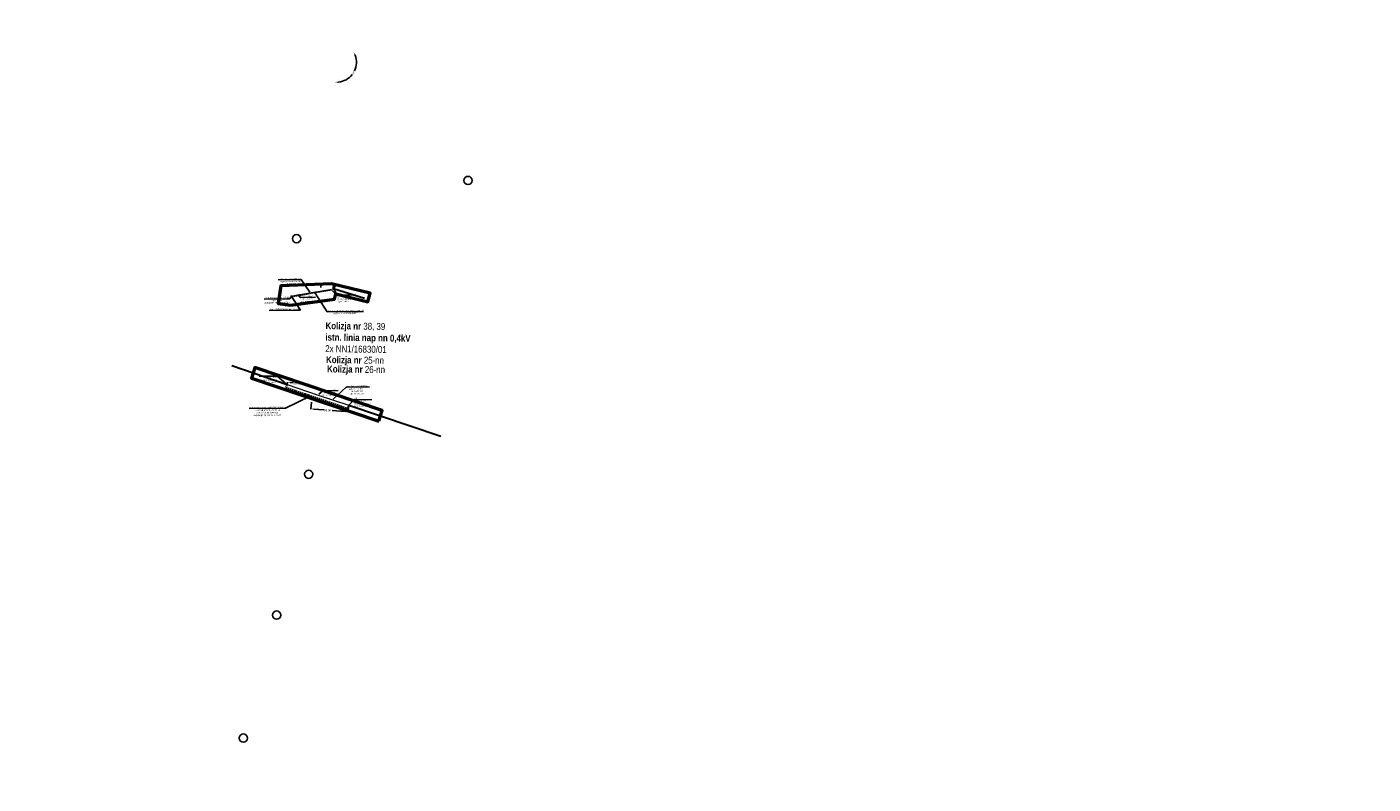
# Model space of a CAD drawing. Header units: millimetres. Extents: x 6504137 to 6515825, y 5737606 to 5784558.
# Tile 14 of 115: x 6506012 to 6507964, y 5751073 to 5752171. Entities that reach past the tile are written whole.
import ezdxf
from ezdxf import colors
from ezdxf.entities.mleader import LeaderData, LeaderLine
from ezdxf.math import Vec2, Vec3

# ---------------------------------------------------------------- set-up
doc = ezdxf.new("R2010")
doc.units = ezdxf.units.MM
doc.linetypes.add('JIS_02_2.0', pattern=[3, 2, -1])
for name, color, linetype in [('#Nr Działek', 6, 'Continuous'), ('- kolizja linia nn', 132, 'Continuous'), ('_Kąt załomu', 7, 'Continuous'), ('_Opisy', 7, 'Continuous')]:
    doc.layers.add(name, color=color, linetype=linetype)
for name, color, linetype, lineweight in [('-Linia kablowa nn', 132, 'JIS_02_2.0', 30), ('_-demontaż nn', 132, 'DEMONTAZ', 20), ('_trasa_slupy', 1, 'Continuous', 20), ('_Zakres mapy projektowej', 4, 'Continuous', 50)]:
    doc.layers.add(name, color=color, linetype=linetype, lineweight=lineweight)
doc.layers.add('-wymiary', color=7, linetype='Continuous', lineweight=35, true_color=0x000000)
doc.layers.add('istn. linia nap.', color=7, linetype='Continuous', lineweight=0, true_color=0x000000)
doc.styles.add('Arial_Narr', font='ARIALN.TTF')
doc.styles.add('GEO-INFO', font='arial.ttf')
doc.styles.get("Standard").update_dxf_attribs({"font": 'ARIALN.TTF'})
doc.linetypes.add('DEMONTAZ', pattern='A,1,["x",Standard,S=1,R=0,X=-0.1,Y=-0.35],1', length=2)
doc.dimstyles.new('Kat załomu', dxfattribs={"dimtxt": 2.2, "dimasz": 5, "dimexe": 0.18, "dimexo": 0.0625, "dimtad": 0, "dimtih": 1, "dimtoh": 1, "dimdec": 4, "dimzin": 0, "dimdsep": 46, "dimtxsty": 'Standard', "dimcen": 0.9, "dimse1": 1, "dimse2": 1, "dimadec": 0, "dimazin": 0, "dimtfac": 1, "dimtdec": 4, "dimtofl": 0, "dimtmove": 0, "dimatfit": 3, "dimfxl": 1, "dimtolj": 1, "dimtzin": 0, "dimarcsym": 0})
doc.dimstyles.new('McRobic', dxfattribs={"dimtxt": 3, "dimasz": 4, "dimexe": 0.5, "dimexo": 0.04, "dimgap": 0.4, "dimtad": 0, "dimtih": 1, "dimtoh": 1, "dimdec": 1, "dimrnd": 0.01, "dimzin": 0, "dimdsep": 46, "dimtxsty": 'Standard', "dimcen": 0.09, "dimadec": 0, "dimazin": 0, "dimtfac": 1, "dimtdec": 1, "dimtofl": 0, "dimtmove": 0, "dimatfit": 3, "dimfxl": 1, "dimtolj": 1, "dimtzin": 0, "dimlwd": 25, "dimlwe": 25, "dimarcsym": 0})

# ---------------------------------------------------------------- blocks, each defined once
blk = doc.blocks.new('*D52')
at = {"layer": '_Kąt załomu', "color": 0, "lineweight": -2, "transparency": 16777216}
for start, end in [(309.1515, 17.7405), (224.1464, 292.7342)]:
    blk.add_arc((6507180.9, 5752551.2), 21.7, start, end, dxfattribs=at)
at = {"layer": '_Kąt załomu', "color": 0, "transparency": 16777216}
for points in [[(6507200.9, 5752557.5), (6507202.4, 5752558.2), (6507199.6, 5752562.4)], [(6507164.7, 5752535.6), (6507166, 5752536.6), (6507162.3, 5752540.1)]]:
    blk.add_solid(points, dxfattribs=at)
at = {"layer": 'Defpoints', "color": 0, "transparency": 16777216}
for p in [(6507978.4, 5753029.4), (6507180.9, 5752551.2), (6507199.9, 5752540.7), (6506461.3, 5752119.8)]:
    blk.add_point(p, dxfattribs=at)
at = {"layer": '_Kąt załomu', "color": 0, "transparency": 16777216, "insert": (6507192.1, 5752532.6), "char_height": 2.2, "attachment_point": 5, "rotation": 211}
blk.add_mtext('\\A1;180°', dxfattribs=at)
blk = doc.blocks.new('*D53')
at = {"layer": '_Kąt załomu', "color": 0, "lineweight": -2, "transparency": 16777216}
for start, end in [(334.3251, 21.0005), (275.2908, 321.9679)]:
    blk.add_arc((6506461.3, 5752119.8), 28.8, start, end, dxfattribs=at)
at = {"layer": '_Kąt załomu', "color": 0, "transparency": 16777216}
for points in [[(6506487.4, 5752129.8), (6506488.9, 5752130.5), (6506486, 5752134.6)], [(6506463.9, 5752090.2), (6506463.9, 5752091.9), (6506458.9, 5752091)]]:
    blk.add_solid(points, dxfattribs=at)
at = {"layer": 'Defpoints', "color": 0, "transparency": 16777216}
for p in [(6507180.9, 5752551.2), (6506461.3, 5752119.8), (6506478.7, 5752096.8), (6506258.3, 5749625.3)]:
    blk.add_point(p, dxfattribs=at)
at = {"layer": '_Kąt załomu', "color": 0, "transparency": 16777216, "insert": (6506485.8, 5752104.6), "char_height": 2.2, "attachment_point": 5, "rotation": 238}
blk.add_mtext('\\A1;126°', dxfattribs=at)
blk = doc.blocks.new('*D54')
at = {"layer": '_Kąt załomu', "color": 0, "lineweight": -2, "transparency": 16777216}
for start, end in [(3.5676, 72.1331), (278.5625, 347.1353)]:
    blk.add_arc((6506258.3, 5749625.3), 21.7, start, end, dxfattribs=at)
at = {"layer": '_Kąt załomu', "color": 0, "transparency": 16777216}
for points in [[(6506264.8, 5749645.1), (6506265.1, 5749646.8), (6506260, 5749646.9)], [(6506261.5, 5749602.9), (6506261.5, 5749604.6), (6506256.5, 5749603.6)]]:
    blk.add_solid(points, dxfattribs=at)
at = {"layer": 'Defpoints', "color": 0, "transparency": 16777216}
for p in [(6506461.3, 5752119.8), (6506258.3, 5749625.3), (6506276.1, 5749612.9), (6506012.3, 5746602.8)]:
    blk.add_point(p, dxfattribs=at)
at = {"layer": '_Kąt załomu', "color": 0, "transparency": 16777216, "insert": (6506279.9, 5749623.5), "char_height": 2.2, "attachment_point": 5, "rotation": 265}
blk.add_mtext('\\A1;180°', dxfattribs=at)
blk = doc.blocks.new('*D152')
at = {"layer": '-wymiary', "color": 0, "linetype": 'Continuous', "lineweight": 25, "transparency": 16777216}
for p, q in [((6506389.9, 5751652.4), (6506390.2, 5751655.9)), ((6506420.4, 5751650), (6506420.6, 5751653.4))]:
    blk.add_line(p, q, dxfattribs=at)
at = {"layer": '-wymiary', "color": 0, "lineweight": 25, "transparency": 16777216}
for p, q in [((6506394.1, 5751655.1), (6506398.4, 5751654.7)), ((6506416.6, 5751653.2), (6506410.4, 5751653.7))]:
    blk.add_line(p, q, dxfattribs=at)
at = {"layer": '-wymiary', "color": 0, "transparency": 16777216}
for points in [[(6506394.2, 5751655.7), (6506394.1, 5751654.4), (6506390.1, 5751655.4)], [(6506416.6, 5751652.6), (6506416.7, 5751653.9), (6506420.6, 5751652.9)]]:
    blk.add_solid(points, dxfattribs=at)
at = {"layer": 'Defpoints', "color": 0, "transparency": 16777216}
for p in [(6506389.9, 5751652.4), (6506390.1, 5751655.4), (6506420.3, 5751649.9)]:
    blk.add_point(p, dxfattribs=at)
at = {"layer": '-wymiary', "color": 0, "transparency": 16777216, "insert": (6506404.4, 5751654.2), "char_height": 3, "attachment_point": 5, "rotation": 0.0213, "style": 'GEO-INFO'}
blk.add_mtext('\\A1;30.6m', dxfattribs=at)
blk = doc.blocks.new('OKRAG_PELNY')
at = {"color": 0}
blk.add_lwpolyline([(0.5, 0), (0.482963, -0.12941), (0.433013, -0.25), (0.353553, -0.353553), (0.25, -0.433013), (0.12941, -0.482963), (0, -0.5), (-0.12941, -0.482963), (-0.25, -0.433013), (-0.353553, -0.353553), (-0.433013, -0.25), (-0.482963, -0.12941), (-0.5, 0), (-0.482963, 0.12941), (-0.433013, 0.25), (-0.353553, 0.353553), (-0.25, 0.433013), (-0.12941, 0.482963), (0, 0.5), (0.12941, 0.482963), (0.25, 0.433013), (0.353553, 0.353553), (0.433013, 0.25), (0.482963, 0.12941)], close=True, dxfattribs=at)
blk = doc.blocks.new('*D153')
at = {"layer": '-wymiary', "color": 0, "linetype": 'Continuous', "lineweight": 25, "transparency": 16777216}
for p, q in [((6506425, 5751626.6), (6506424.2, 5751616.5)), ((6506478.7, 5751622.3), (6506477.9, 5751612.2))]:
    blk.add_line(p, q, dxfattribs=at)
at = {"layer": '-wymiary', "color": 0, "lineweight": 25, "transparency": 16777216}
for p, q in [((6506428.2, 5751616.7), (6506442.8, 5751615.5)), ((6506473.9, 5751613.1), (6506454.8, 5751614.6))]:
    blk.add_line(p, q, dxfattribs=at)
at = {"layer": '-wymiary', "color": 0, "transparency": 16777216}
for points in [[(6506428.3, 5751617.4), (6506428.2, 5751616), (6506424.2, 5751617)], [(6506473.9, 5751612.4), (6506474, 5751613.7), (6506477.9, 5751612.7)]]:
    blk.add_solid(points, dxfattribs=at)
at = {"layer": 'Defpoints', "color": 0, "transparency": 16777216}
for p in [(6506425, 5751626.6), (6506424.2, 5751617), (6506478.7, 5751622.4)]:
    blk.add_point(p, dxfattribs=at)
at = {"layer": '-wymiary', "color": 0, "transparency": 16777216, "insert": (6506448.8, 5751615.1), "char_height": 3, "attachment_point": 5, "rotation": 0.0213, "style": 'GEO-INFO'}
blk.add_mtext('\\A1;53.9m', dxfattribs=at)
blk = doc.blocks.new('*D154')
at = {"layer": '-wymiary', "color": 0, "linetype": 'Continuous', "lineweight": 25, "transparency": 16777216}
for p, q in [((6506438.5, 5751793.1), (6506439.1, 5751800)), ((6506456.4, 5751791.7), (6506457, 5751798.5))]:
    blk.add_line(p, q, dxfattribs=at)
at = {"layer": '-wymiary', "color": 0, "lineweight": 25, "transparency": 16777216}
for p, q in [((6506443, 5751799.1), (6506442, 5751799.2)), ((6506453, 5751798.3), (6506453.7, 5751798.3))]:
    blk.add_line(p, q, dxfattribs=at)
at = {"layer": '-wymiary', "color": 0, "transparency": 16777216}
for points in [[(6506443.1, 5751799.8), (6506443, 5751798.5), (6506439, 5751799.5)], [(6506452.9, 5751797.7), (6506453, 5751799), (6506456.9, 5751798)]]:
    blk.add_solid(points, dxfattribs=at)
at = {"layer": 'Defpoints', "color": 0, "transparency": 16777216}
for p in [(6506438.5, 5751793.1), (6506439, 5751799.5), (6506456.4, 5751791.6)]:
    blk.add_point(p, dxfattribs=at)
at = {"layer": '-wymiary', "color": 0, "transparency": 16777216, "insert": (6506447.9, 5751798.7), "char_height": 3, "attachment_point": 5, "rotation": 0.0213, "style": 'GEO-INFO'}
blk.add_mtext('\\A1;18.0m', dxfattribs=at)

msp = doc.modelspace()

# ---------------------------------------------------------------- hatches: boundary and pattern name
at = {"layer": '- kolizja linia nn', "transparency": 33554687}
h = msp.add_hatch(color=141, dxfattribs=at)
h.dxf.hatch_style = 1
h.paths.add_polyline_path([(6506395.99285, 5751780.78899), (6506396.39033, 5751779.80079), (6506395.84437, 5751779.89107)])
h = msp.add_hatch(color=141, dxfattribs=at)
h.dxf.hatch_style = 1
h.paths.add_polyline_path([(6506395.99285, 5751780.78899), (6506396.39033, 5751779.80079), (6506395.84437, 5751779.89107)])

# ---------------------------------------------------------------- linework, layer by layer
at = {"layer": '#Nr Działek'}
for centre in [(6506652.00797, 5751948.35665), (6506403.28, 5751863.88), (6506420.86, 5751522.18), (6506420.86, 5751522.18), (6506374.42, 5751317.85), (6506326.04, 5751139.42)]:
    msp.add_circle(centre, 6, dxfattribs=at)
at = {"layer": '- kolizja linia nn', "linetype": 'ByBlock'}
for points in [[(6506395.20824, 5751780.30301), (6506395.20824, 5751780.30301), (6506395.25257, 5751780.57001)], [(6506395.20824, 5751780.30301), (6506395.20824, 5751780.30301), (6506395.25257, 5751780.57001)], [(6506395.42235, 5751780.66185), (6506395.42235, 5751780.66185), (6506395.34339, 5751780.18626)], [(6506395.42235, 5751780.66185), (6506395.42235, 5751780.66185), (6506395.34339, 5751780.18626)], [(6506395.91861, 5751780.34003), (6506395.54261, 5751780.40246), (6506395.48805, 5751780.0739), (6506395.59964, 5751780.74596)], [(6506395.91861, 5751780.34003), (6506395.54261, 5751780.40246), (6506395.48805, 5751780.0739), (6506395.59964, 5751780.74596)]]:
    msp.add_lwpolyline(points, dxfattribs=at)
at = {"layer": '- kolizja linia nn'}
msp.add_lwpolyline([(6506396.53881, 5751780.69872), (6506396.39033, 5751779.80079), (6506395.84437, 5751779.89107), (6506395.99285, 5751780.78899)], close=True, dxfattribs=at)
msp.add_lwpolyline([(6506396.53881, 5751780.69872), (6506396.39033, 5751779.80079), (6506395.84437, 5751779.89107), (6506395.99285, 5751780.78899)], close=True, dxfattribs=at)
msp.add_lwpolyline([(6506395.99285, 5751780.78899), (6506396.39033, 5751779.80079), (6506395.84437, 5751779.89107), (6506395.99285, 5751780.78899)], dxfattribs=at)
msp.add_lwpolyline([(6506395.99285, 5751780.78899), (6506396.39033, 5751779.80079), (6506395.84437, 5751779.89107), (6506395.99285, 5751780.78899)], dxfattribs=at)
at = {"layer": '-Linia kablowa nn'}
msp.add_lwpolyline([(6506396.46396, 5751780.24606), (6506396.46396, 5751780.24606), (6506396.46396, 5751780.24606), (6506396.46396, 5751780.24606), (6506396.46396, 5751780.24606), (6506396.46396, 5751780.24606), (6506396.46396, 5751780.24606), (6506396.46396, 5751780.24606), (6506396.46396, 5751780.24606), (6506396.46396, 5751780.24606), (6506396.46396, 5751780.24606), (6506396.46396, 5751780.24606), (6506396.46396, 5751780.24606), (6506396.46396, 5751780.24606), (6506396.46396, 5751780.24606), (6506396.46396, 5751780.24606), (6506396.46396, 5751780.24606), (6506396.46396, 5751780.24606), (6506396.46396, 5751780.24606), (6506396.46396, 5751780.24606), (6506396.46396, 5751780.24606), (6506396.46396, 5751780.24606), (6506396.46396, 5751780.24606), (6506396.46396, 5751780.24606), (6506396.46396, 5751780.24606), (6506396.46396, 5751780.24606), (6506396.46396, 5751780.24606), (6506456.57505, 5751790.61808), (6506456.57505, 5751790.61808), (6506456.57505, 5751790.61808), (6506456.57505, 5751790.61808), (6506456.57505, 5751790.61808), (6506456.57505, 5751790.61808), (6506456.57505, 5751790.61808), (6506456.57505, 5751790.61808), (6506456.57505, 5751790.61808), (6506456.57505, 5751790.61808), (6506456.57505, 5751790.61808), (6506456.77447, 5751791.59351), (6506456.77447, 5751791.59351), (6506456.77447, 5751791.59351), (6506456.77447, 5751791.59351), (6506456.77447, 5751791.59351), (6506456.77447, 5751791.59351), (6506456.77447, 5751791.59351), (6506456.77447, 5751791.59351), (6506456.77447, 5751791.59351), (6506456.77447, 5751791.59351), (6506456.77447, 5751791.59351), (6506456.77447, 5751791.59351), (6506456.77447, 5751791.59351), (6506456.77447, 5751791.59351), (6506456.77447, 5751791.59351), (6506456.77447, 5751791.59351), (6506456.77447, 5751791.59351), (6506456.77447, 5751791.59351), (6506456.77447, 5751791.59351), (6506456.77447, 5751791.59351), (6506456.77447, 5751791.59351), (6506456.77447, 5751791.59351), (6506456.77447, 5751791.59351), (6506456.77447, 5751791.59351), (6506456.77447, 5751791.59351), (6506456.77447, 5751791.59351), (6506456.77447, 5751791.59351)], dxfattribs=at)
at = {"layer": '_-demontaż nn', "linetype": 'DEMONTAZ'}
for p, q in [((6506395.91897, 5751780.34218), (6506404.6364, 5751782.30915)), ((6506404.6364, 5751782.30915), (6506454.2026, 5751790.27875)), ((6506434.5957, 5751637.1314), (6506479.00095, 5751622.24495))]:
    msp.add_line(p, q, dxfattribs=at)
at = {"layer": '_Zakres mapy projektowej'}
msp.add_lwpolyline([(6506394.35267, 5751767.43188), (6506458.32847, 5751776.39731), (6506460.15585, 5751784.12213), (6506506.58778, 5751772.41031), (6506509.99334, 5751785.11888), (6506454.09228, 5751798.40888), (6506380.63997, 5751795.4019), (6506376.67696, 5751770.11087), (6506394.35267, 5751767.43188)], dxfattribs=at)
at = {"layer": 'istn. linia nap.', "color": 18, "linetype": 'Continuous', "lineweight": 30, "true_color": 0x000000}
for p, q in [((6506456.77447, 5751791.59351), (6506460.792, 5751797.9631)), ((6506456.77447, 5751791.59351), (6506501.88613, 5751777.50238)), ((6506479.00095, 5751622.24495), (6506612.31172, 5751577.46164))]:
    msp.add_line(p, q, dxfattribs=at)

# ---------------------------------------------------------------- block references
at = {"layer": '_-demontaż nn', "lineweight": 18, "xscale": 0.6999999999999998, "yscale": 0.6999999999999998, "rotation": 179.6972132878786}
for p in [(6506456.77447, 5751791.59351), (6506479.00095, 5751622.24495)]:
    msp.add_blockref('OKRAG_PELNY', p, dxfattribs=at)

# ---------------------------------------------------------------- texts
at = {"layer": '_Opisy', "insert": (6506405.16735, 5751638.72503), "char_height": 2, "attachment_point": 5, "rotation": 341.37380626, "bg_fill": 3, "box_fill_scale": 1, "bg_fill_color": 256, "bg_fill_transparency": 0}
msp.add_mtext_dynamic_manual_height_columns('Droga powiatowa nr 4598', width=26.573044, gutter_width=10, heights=[0], dxfattribs=at)
at = {"layer": '_trasa_slupy', "insert": (6506445.43978, 5751742.73378), "char_height": 10, "width": 348.1955042, "attachment_point": 1, "rotation": 359.20502598, "style": 'Arial_Narr'}
msp.add_mtext('{\\fArial Narrow|b1|i0|c238|p34;Kolizja nr }38, 39\\P{\\fArial Narrow|b1|i0|c238|p34;istn. linia nap nn 0,4kV\\P}2x NN1/16830/01', dxfattribs=at)
at = {"layer": '_trasa_slupy', "color": 5, "char_height": 10, "width": 348.1955042, "attachment_point": 1, "rotation": 359.20502598, "style": 'Arial_Narr'}
for s, insert in [('{\\fArial Narrow|b1|i0|c238|p34;Kolizja nr }25-nn', (6506446.16923, 5751693.49164)), ('{\\fArial Narrow|b1|i0|c238|p34;Kolizja nr }26-nn', (6506447.66147, 5751680.04968))]:
    msp.add_mtext(s, dxfattribs=dict(at, insert=insert))

# ---------------------------------------------------------------- dimensions: what is measured, and where the dimension line sits
at = {"layer": '-wymiary', "color": 7, "linetype": 'Continuous'}
dim = msp.add_linear_dim(base=(6506439.02875, 5751799.46193), p1=(6506456.42807, 5751791.62163), p2=(6506438.51037, 5751793.07611), angle=175.35916193, dimstyle='McRobic', override={"dimpost": 'm', "dimtxsty": 'GEO-INFO'}, dxfattribs=at)
dim.commit()
dim.dimension.update_dxf_attribs({"geometry": '*D154', "text_midpoint": (6506447.86365, 5751798.74475), "dimtype": 161, "text_rotation": 210})
at = {"layer": '_Kąt załomu'}
dim = msp.add_angular_dim_3p(base=(6507199.93622, 5752540.68548), center=(6507180.927, 5752551.247), p1=(6507978.431, 5753029.365), p2=(6506461.251, 5752119.78799), dimstyle='Kat załomu', dxfattribs=at)
dim.commit()
dim.dimension.update_dxf_attribs({"geometry": '*D52', "text_midpoint": (6507192.10871, 5752532.59585), "text_rotation": 211})

# ---------------------------------------------------------------- leaders
at = {"layer": '_Opisy', "linetype": 'Continuous'}
ml = msp.add_multileader_mtext('Standard', dxfattribs=at)
ml.set_content('\\pxqc;{\\fArial|b0|i0|c238|p34;Istn. linia napowietrzna \\Ptypu AsXSn 4x25mm²\\P\\pq*;do demontażu}', color=256)
ml.set_leader_properties()
ml.build(insert=Vec2(0, 0))
ml.multileader.update_dxf_attribs({"text_left_attachment_type": 6, "text_right_attachment_type": 6, "dogleg_length": 0.45, "arrow_head_size": 1.2, "scale": 0.8})
ctx = ml.context
ctx.base_point, ctx.scale, ctx.char_height, ctx.arrow_head_size, ctx.landing_gap_size, ctx.plane_origin, ctx.plane_x_axis, ctx.plane_y_axis = Vec3(6506379.43842, 5751804.26786, 41.02), 0.8, 2.16, 1.2, 0.072, Vec3(6506491.63528, 5751850.00363, 41.02), Vec3(0.9998922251, 0.0146812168), Vec3(-0.0146812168, 0.9998922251)
ctx.left_attachment, ctx.right_attachment = 6, 6
notes = []
notes.append((ctx, [(0, (1, 1, 0), (6506410.22478, 5751804.71989, 41.02), (-0.9998922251, -0.0146812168), 0.36, [(0, [(6506423.01584, 5751785.26433, 41.02)], 0, [])])]))
ctx.mtext.insert, ctx.mtext.text_direction, ctx.mtext.rotation, ctx.mtext.alignment, ctx.mtext.flow_direction = Vec3(6506394.61939, 5751806.68635, 41.02), Vec3(0.9998922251, 0.0146812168), 0.0146817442, 2, 5
ml = msp.add_multileader_mtext('Standard', dxfattribs=at)
ml.set_content('{\\fArial|b0|i0|c238|p34;II/4/6        \\P\\C256;istn. K 9/ZN\\P}do {\\fArial|b0|i0|c238|p34;\\C256;demontażu}', color=256)
ml.set_leader_properties()
ml.build(insert=Vec2(0, 0))
ml.multileader.update_dxf_attribs({"text_left_attachment_type": 6, "text_right_attachment_type": 6, "dogleg_length": 0.36, "arrow_head_size": 1.2, "scale": 0.8})
ctx = ml.context
ctx.base_point, ctx.scale, ctx.char_height, ctx.arrow_head_size, ctx.landing_gap_size, ctx.plane_origin, ctx.plane_x_axis, ctx.plane_y_axis = Vec3(6506408.84182, 5751778.66118, 30.78), 0.8, 2.16, 1.2, 0.072, Vec3(6506519.57255, 5751821.9534, 30.78), Vec3(0.9998922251, 0.0146812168), Vec3(-0.0146812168, 0.9998922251)
ctx.left_attachment, ctx.right_attachment, ctx.text_align_type = 6, 6, 2
notes.append((ctx, [(1, (1, 1, 0), (6506408.55385, 5751778.65695, 30.78), (0.9998922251, 0.0146812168), 0.288, [(1, [(6506405.84475, 5751782.22584, 30.78)], 0, [])])]))
ctx.mtext.insert, ctx.mtext.text_direction, ctx.mtext.rotation, ctx.mtext.alignment, ctx.mtext.flow_direction = Vec3(6506426.95178, 5751781.15952, 30.78), Vec3(0.9998922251, 0.0146812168), 0.0146817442, 3, 5
ml = msp.add_multileader_mtext('Standard', dxfattribs=at)
ml.set_content('{\\fArial|b0|i0|c238|p34;\\C256; Proj. linia kablowa nn NA2XY (YAKXS) \\P\\pxqc;4x35 SE L=00062|00080m\\P }', color=256)
ml.set_leader_properties()
ml.build(insert=Vec2(0, 0))
ml.multileader.update_dxf_attribs({"text_left_attachment_type": 6, "text_right_attachment_type": 6, "dogleg_length": 0.36, "arrow_head_size": 1.2, "scale": 0.8})
ctx = ml.context
ctx.base_point, ctx.scale, ctx.char_height, ctx.arrow_head_size, ctx.landing_gap_size, ctx.plane_origin, ctx.plane_x_axis, ctx.plane_y_axis = Vec3(6506447.77995, 5751757.76018, 51.6), 0.8, 2.16, 1.2, 0.072, Vec3(6506359.03868, 5751528.44836, 51.6), Vec3(0.9998922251, 0.0146812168), Vec3(-0.0146812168, 0.9998922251)
ctx.left_attachment, ctx.right_attachment, ctx.text_align_type = 6, 6, 2
notes.append((ctx, [(1, (1, 1, 0), (6506447.49198, 5751757.75596, 51.6), (0.9998922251, 0.0146812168), 0.288, [(1, [(6506429.51216, 5751785.78914, 51.6)], 0, [])])]))
ctx.mtext.insert, ctx.mtext.text_direction, ctx.mtext.rotation, ctx.mtext.alignment, ctx.mtext.flow_direction = Vec3(6506474.26135, 5751760.34755, 51.6), Vec3(0.9998922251, 0.0146812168), 0.0146817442, 2, 5
ml = msp.add_multileader_mtext('Standard', dxfattribs=at)
ml.set_content('{\\fArial|b0|i0|c238|p34;II/4/5        \\P\\C256;istn. ON 9/ZN\\P}do przebudowy na\\P{\\fArial|b0|i0|c238|p34;\\C256;Kgo 10,5/xxE}', color=256)
ml.set_leader_properties()
ml.build(insert=Vec2(0, 0))
ml.multileader.update_dxf_attribs({"text_left_attachment_type": 6, "text_right_attachment_type": 6, "dogleg_length": 0.45, "arrow_head_size": 1.2, "scale": 0.8})
ctx = ml.context
ctx.base_point, ctx.scale, ctx.char_height, ctx.arrow_head_size, ctx.landing_gap_size, ctx.plane_origin, ctx.plane_x_axis, ctx.plane_y_axis = Vec3(6506462.7579, 5751781.88281, 30.78), 0.8, 2.16, 1.2, 0.072, Vec3(6506559.02795, 5751831.60372, 30.78), Vec3(0.9998922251, 0.0146812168), Vec3(-0.0146812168, 0.9998922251)
ctx.left_attachment, ctx.right_attachment = 6, 6
notes.append((ctx, [(0, (1, 1, 0), (6506462.39794, 5751781.87752, 30.78), (0.9998922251, 0.0146812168), 0.36, [(1, [(6506454.45545, 5751789.12897, 30.78)], 0, []), (0, [(6506457.02064, 5751791.34472, 30.78)], 0, [])])]))
ctx.mtext.insert, ctx.mtext.text_direction, ctx.mtext.rotation, ctx.mtext.flow_direction = Vec3(6506462.78832, 5751784.71543, 30.78), Vec3(0.9998922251, 0.0146812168), 0.0146817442, 5
ml = msp.add_multileader_mtext('Standard', dxfattribs=at)
ml.set_content('\\pxqc;{\\fArial|b0|i0|c238|p34;\\C256;Proj. linia kablowa nn [zlz]\\Ptypu YKXS \\P4x10mm² L=00001|00006m}', color=256)
ml.set_leader_properties()
ml.build(insert=Vec2(0, 0))
ml.multileader.update_dxf_attribs({"text_left_attachment_type": 6, "text_right_attachment_type": 6, "dogleg_length": 0.36, "arrow_head_size": 1.2, "scale": 0.8})
ctx = ml.context
ctx.base_point, ctx.scale, ctx.char_height, ctx.arrow_head_size, ctx.landing_gap_size, ctx.plane_origin, ctx.plane_x_axis, ctx.plane_y_axis = Vec3(6506356.5732, 5751776.29435, 51.6), 0.8, 2.16, 1.2, 0.072, Vec3(6506205.917, 5751661.86114, 51.6), Vec3(0.9998922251, 0.0146812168), Vec3(-0.0146812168, 0.9998922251)
ctx.left_attachment, ctx.right_attachment = 6, 6
notes.append((ctx, [(1, (1, 1, 0), (6506393.70204, 5751776.8395, 51.6), (-0.9998922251, -0.0146812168), 0.288, [(1, [(6506395.84437, 5751779.89107, 51.6)], 0, [])])]))
ctx.mtext.insert, ctx.mtext.text_direction, ctx.mtext.rotation, ctx.mtext.alignment, ctx.mtext.flow_direction = Vec3(6506374.9526, 5751779.35954, 51.6), Vec3(0.9998922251, 0.0146812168), 0.0146817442, 2, 5
ml = msp.add_multileader_mtext('Standard', dxfattribs=at)
ml.set_content('\\pxqc;{\\fArial|b0|i0|c238|p34;\\C256;Proj. szafka pomiarowa nn-0,4kV\\P}', color=256)
ml.set_leader_properties()
ml.build(insert=Vec2(0, 0))
ml.multileader.update_dxf_attribs({"text_left_attachment_type": 6, "text_right_attachment_type": 6, "dogleg_length": 0.36, "arrow_head_size": 1.2, "scale": 0.8})
ctx = ml.context
ctx.base_point, ctx.scale, ctx.char_height, ctx.arrow_head_size, ctx.landing_gap_size, ctx.plane_origin, ctx.plane_x_axis, ctx.plane_y_axis = Vec3(6506364.73153, 5751759.73498, 103.2), 0.8, 2.16, 1.2, 0.072, Vec3(6506221.33262, 5751634.6186, 103.2), Vec3(0.9998922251, 0.0146812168), Vec3(-0.0146812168, 0.9998922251)
ctx.left_attachment, ctx.right_attachment = 6, 6
notes.append((ctx, [(1, (1, 1, 0), (6506409.17942, 5751760.3876, 103.2), (-0.9998922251, -0.0146812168), 0.288, [(1, [(6506396.39033, 5751779.80079, 103.2)], 0, [])])]))
ctx.mtext.insert, ctx.mtext.text_direction, ctx.mtext.rotation, ctx.mtext.alignment, ctx.mtext.flow_direction = Vec3(6506386.76991, 5751762.89074, 103.2), Vec3(0.9998922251, 0.0146812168), 0.0146817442, 2, 5
ml = msp.add_multileader_mtext('Standard', dxfattribs=at)
ml.set_content('{\\fArial|b0|i0|c238|p34;II/6        \\P\\C256;istn. P10/ZN\\P}do {\\fArial|b0|i0|c238|p34;\\C256;demontażu}', color=256)
ml.set_leader_properties()
ml.build(insert=Vec2(0, 0))
ml.multileader.update_dxf_attribs({"text_left_attachment_type": 6, "text_right_attachment_type": 6, "dogleg_length": 0.36, "arrow_head_size": 1.2, "scale": 0.8})
ctx = ml.context
ctx.base_point, ctx.scale, ctx.char_height, ctx.arrow_head_size, ctx.landing_gap_size, ctx.plane_origin, ctx.plane_x_axis, ctx.plane_y_axis = Vec3(6506441.83043, 5751643.25555, 30.78), 0.8, 2.16, 1.2, 0.072, Vec3(6506552.56116, 5751686.54777, 30.78), Vec3(0.9998922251, 0.0146812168), Vec3(-0.0146812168, 0.9998922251)
ctx.left_attachment, ctx.right_attachment, ctx.text_align_type = 6, 6, 2
notes.append((ctx, [(1, (1, 1, 0), (6506441.54246, 5751643.25132, 30.78), (0.9998922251, 0.0146812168), 0.288, [(1, [(6506434.76623, 5751637.43705, 30.78)], 0, [])])]))
ctx.mtext.insert, ctx.mtext.text_direction, ctx.mtext.rotation, ctx.mtext.alignment, ctx.mtext.flow_direction = Vec3(6506459.94039, 5751645.75389, 30.78), Vec3(0.9998922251, 0.0146812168), 0.0146817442, 3, 5
ml = msp.add_multileader_mtext('Standard', dxfattribs=at)
ml.set_content('\\pxqc;{\\fArial|b0|i0|c238|p34;Istn. linia napowietrzna \\Ptypu AL 4x50mm²\\PAL 1x25mm²\\P\\pq*;do demontażu}', color=256)
ml.set_leader_properties()
ml.build(insert=Vec2(0, 0))
ml.multileader.update_dxf_attribs({"text_left_attachment_type": 6, "text_right_attachment_type": 6, "dogleg_length": 0.45, "arrow_head_size": 1.2, "scale": 0.8})
ctx = ml.context
ctx.base_point, ctx.scale, ctx.char_height, ctx.arrow_head_size, ctx.landing_gap_size, ctx.plane_origin, ctx.plane_x_axis, ctx.plane_y_axis = Vec3(6506475.77379, 5751648.53836, 41.02), 0.8, 2.16, 1.2, 0.072, Vec3(6506594.18359, 5751707.80551, 41.02), Vec3(0.9998922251, 0.0146812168), Vec3(-0.0146812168, 0.9998922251)
ctx.left_attachment, ctx.right_attachment = 6, 6
notes.append((ctx, [(0, (1, 1, 0), (6506475.41383, 5751648.53308, 41.02), (0.9998922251, 0.0146812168), 0.36, [(0, [(6506455.51313, 5751630.11902, 41.02)], 0, [])])]))
ctx.mtext.insert, ctx.mtext.text_direction, ctx.mtext.rotation, ctx.mtext.alignment, ctx.mtext.flow_direction = Vec3(6506490.95476, 5751650.95686, 41.02), Vec3(0.9998922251, 0.0146812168), 0.0146817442, 2, 5
ml = msp.add_multileader_mtext('Standard', dxfattribs=at)
ml.set_content('{\\fArial|b0|i0|c238|p34;II/5        \\P\\C256;istn. P 10/ZN\\P}do przebudowy na\\P{\\fArial|b0|i0|c238|p34;\\C256;Kgo 10,5/xxE}', color=256)
ml.set_leader_properties()
ml.build(insert=Vec2(0, 0))
ml.multileader.update_dxf_attribs({"text_left_attachment_type": 6, "text_right_attachment_type": 6, "dogleg_length": 0.36, "arrow_head_size": 1.2, "scale": 0.8})
ctx = ml.context
ctx.base_point, ctx.scale, ctx.char_height, ctx.arrow_head_size, ctx.landing_gap_size, ctx.plane_origin, ctx.plane_x_axis, ctx.plane_y_axis = Vec3(6506486.84605, 5751630.19815, 30.78), 0.8, 2.16, 1.2, 0.072, Vec3(6506583.43448, 5751682.75591, 30.78), Vec3(0.9998922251, 0.0146812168), Vec3(-0.0146812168, 0.9998922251)
ctx.left_attachment, ctx.right_attachment = 6, 6
notes.append((ctx, [(1, (1, 1, 0), (6506486.55808, 5751630.19392, 30.78), (0.9998922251, 0.0146812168), 0.288, [(1, [(6506479.00095, 5751622.24495, 30.78)], 0, [])])]))
ctx.mtext.insert, ctx.mtext.text_direction, ctx.mtext.rotation, ctx.mtext.flow_direction = Vec3(6506486.87646, 5751633.03077, 30.78), Vec3(0.9998922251, 0.0146812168), 0.0146817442, 5
for ctx, leaders in notes:
    for number, flags, end, landing, length, lines in leaders:
        leader = LeaderData()
        leader.index, (leader.has_last_leader_line, leader.has_dogleg_vector, leader.attachment_direction) = number, flags
        leader.last_leader_point, leader.dogleg_vector, leader.dogleg_length = Vec3(end), Vec3(landing), length
        for number, points, colour, breaks in lines:
            line = LeaderLine()
            line.index, line.vertices, line.color, line.breaks = number, Vec3.list(points), colors.encode_raw_color(colour), breaks
            leader.lines.append(line)
        ctx.leaders.append(leader)

# ---------------------------------------------------------------- next in the draw order: linework, layer by layer
at = {"layer": '-Linia kablowa nn'}
msp.add_lwpolyline([(6506389.534, 5751652.425), (6506389.534, 5751652.425), (6506389.534, 5751652.425), (6506389.534, 5751652.425), (6506389.534, 5751652.425), (6506389.534, 5751652.425), (6506387.80801, 5751648.28033), (6506387.80801, 5751648.28033), (6506387.80801, 5751648.28033), (6506387.80801, 5751648.28033), (6506387.80801, 5751648.28033), (6506387.80801, 5751648.28033), (6506387.80801, 5751648.28033), (6506387.80801, 5751648.28033), (6506387.80801, 5751648.28033), (6506387.80801, 5751648.28033), (6506387.80801, 5751648.28033), (6506387.80801, 5751648.28033), (6506387.80801, 5751648.28033), (6506387.80801, 5751648.28033), (6506387.80801, 5751648.28033), (6506387.80801, 5751648.28033), (6506387.80801, 5751648.28033), (6506387.80801, 5751648.28033), (6506387.80801, 5751648.28033), (6506387.80801, 5751648.28033), (6506387.80801, 5751648.28033), (6506387.80801, 5751648.28033), (6506387.80801, 5751648.28033), (6506387.80801, 5751648.28033), (6506387.80801, 5751648.28033), (6506387.80801, 5751648.28033), (6506387.80801, 5751648.28033), (6506387.80801, 5751648.28033), (6506387.80801, 5751648.28033), (6506387.80801, 5751648.28033), (6506387.80801, 5751648.28033), (6506387.80801, 5751648.28033), (6506387.80801, 5751648.28033), (6506387.80801, 5751648.28033), (6506387.80801, 5751648.28033), (6506387.80801, 5751648.28033), (6506387.80801, 5751648.28033), (6506387.80801, 5751648.28033), (6506387.80801, 5751648.28033), (6506387.80801, 5751648.28033), (6506387.80801, 5751648.28033), (6506387.80801, 5751648.28033), (6506387.80801, 5751648.28033), (6506387.80801, 5751648.28033), (6506387.80801, 5751648.28033), (6506387.80801, 5751648.28033), (6506387.80801, 5751648.28033), (6506387.80801, 5751648.28033), (6506387.80801, 5751648.28033), (6506387.80801, 5751648.28033), (6506387.80801, 5751648.28033), (6506387.80801, 5751648.28033), (6506387.80801, 5751648.28033), (6506415.64866, 5751638.71284), (6506415.64866, 5751638.71284), (6506415.64866, 5751638.71284), (6506415.64866, 5751638.71284), (6506415.64866, 5751638.71284), (6506415.64866, 5751638.71284), (6506415.64866, 5751638.71284), (6506415.64866, 5751638.71284), (6506415.64866, 5751638.71284), (6506415.64866, 5751638.71284), (6506415.64866, 5751638.71284), (6506415.64866, 5751638.71284), (6506415.64866, 5751638.71284), (6506415.64866, 5751638.71284), (6506415.64866, 5751638.71284), (6506415.64866, 5751638.71284), (6506415.64866, 5751638.71284), (6506415.64866, 5751638.71284), (6506415.64866, 5751638.71284), (6506415.64866, 5751638.71284), (6506415.64866, 5751638.71284), (6506415.64866, 5751638.71284), (6506415.64866, 5751638.71284), (6506415.64866, 5751638.71284), (6506415.64866, 5751638.71284), (6506415.64866, 5751638.71284), (6506415.64866, 5751638.71284), (6506415.64866, 5751638.71284), (6506415.64866, 5751638.71284), (6506415.64866, 5751638.71284), (6506415.64866, 5751638.71284), (6506415.64866, 5751638.71284), (6506464.11441, 5751622.30691), (6506464.11441, 5751622.30691), (6506464.11441, 5751622.30691), (6506464.11441, 5751622.30691), (6506464.11441, 5751622.30691), (6506464.11441, 5751622.30691), (6506464.11441, 5751622.30691), (6506464.11441, 5751622.30691), (6506464.11441, 5751622.30691), (6506464.11441, 5751622.30691), (6506464.11441, 5751622.30691), (6506464.11441, 5751622.30691), (6506464.11441, 5751622.30691), (6506464.11441, 5751622.30691), (6506464.11441, 5751622.30691), (6506464.11441, 5751622.30691), (6506464.11441, 5751622.30691), (6506464.11441, 5751622.30691), (6506464.11441, 5751622.30691), (6506464.11441, 5751622.30691), (6506464.11441, 5751622.30691), (6506464.11441, 5751622.30691), (6506464.11441, 5751622.30691), (6506464.11441, 5751622.30691), (6506464.11441, 5751622.30691), (6506464.11441, 5751622.30691), (6506464.11441, 5751622.30691), (6506464.11441, 5751622.30691), (6506464.11441, 5751622.30691), (6506464.11441, 5751622.30691), (6506464.11441, 5751622.30691), (6506464.11441, 5751622.30691), (6506470.09065, 5751620.22668), (6506470.09065, 5751620.22668), (6506470.09065, 5751620.22668), (6506470.09065, 5751620.22668), (6506470.09065, 5751620.22668), (6506470.09065, 5751620.22668), (6506470.09065, 5751620.22668), (6506470.09065, 5751620.22668), (6506470.09065, 5751620.22668), (6506470.09065, 5751620.22668), (6506470.09065, 5751620.22668), (6506470.09065, 5751620.22668), (6506470.09065, 5751620.22668), (6506470.09065, 5751620.22668), (6506470.09065, 5751620.22668), (6506470.09065, 5751620.22668), (6506470.09065, 5751620.22668), (6506470.09065, 5751620.22668), (6506470.09065, 5751620.22668), (6506470.09065, 5751620.22668), (6506470.09065, 5751620.22668), (6506470.09065, 5751620.22668), (6506470.09065, 5751620.22668), (6506470.09065, 5751620.22668), (6506470.09065, 5751620.22668), (6506470.09065, 5751620.22668), (6506470.09065, 5751620.22668), (6506470.09065, 5751620.22668), (6506470.09065, 5751620.22668), (6506470.09065, 5751620.22668), (6506470.09065, 5751620.22668), (6506470.09065, 5751620.22668), (6506477.62431, 5751617.69988), (6506477.62431, 5751617.69988), (6506477.62431, 5751617.69988), (6506477.62431, 5751617.69988), (6506477.62431, 5751617.69988), (6506477.62431, 5751617.69988), (6506477.62431, 5751617.69988), (6506477.62431, 5751617.69988), (6506477.62431, 5751617.69988), (6506477.62431, 5751617.69988), (6506477.62431, 5751617.69988), (6506477.62431, 5751617.69988), (6506477.62431, 5751617.69988), (6506477.62431, 5751617.69988), (6506477.62431, 5751617.69988), (6506477.62431, 5751617.69988), (6506477.62431, 5751617.69988), (6506477.62431, 5751617.69988), (6506477.62431, 5751617.69988), (6506477.62431, 5751617.69988), (6506477.62431, 5751617.69988), (6506477.62431, 5751617.69988), (6506477.62431, 5751617.69988), (6506477.62431, 5751617.69988), (6506477.62431, 5751617.69988), (6506477.62431, 5751617.69988), (6506477.62431, 5751617.69988), (6506477.62431, 5751617.69988), (6506477.62431, 5751617.69988), (6506477.62431, 5751617.69988), (6506477.62431, 5751617.69988), (6506477.62431, 5751617.69988), (6506479.00095, 5751622.24495), (6506479.00095, 5751622.24495), (6506479.00095, 5751622.24495), (6506479.00095, 5751622.24495), (6506479.00095, 5751622.24495), (6506479.00095, 5751622.24495)], dxfattribs=at)
at = {"layer": '_-demontaż nn', "linetype": 'DEMONTAZ'}
msp.add_line((6506389.534, 5751652.425), (6506434.5957, 5751637.1314), dxfattribs=at)
at = {"layer": '_Zakres mapy projektowej'}
msp.add_lwpolyline([(6506522.4373, 5751599.29637), (6506527.56086, 5751614.45385), (6506342.87555, 5751676.88154), (6506337.75199, 5751661.72406)], close=True, dxfattribs=at)
at = {"layer": 'istn. linia nap.', "color": 18, "linetype": 'Continuous', "lineweight": 30, "true_color": 0x000000}
msp.add_line((6506309.28104, 5751679.85174), (6506389.534, 5751652.425), dxfattribs=at)

# ---------------------------------------------------------------- next in the draw order: block references
at = {"layer": '_-demontaż nn', "lineweight": 18, "xscale": 0.6999999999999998, "yscale": 0.6999999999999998, "rotation": 179.6972132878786}
msp.add_blockref('OKRAG_PELNY', (6506389.534, 5751652.425), dxfattribs=at)

# ---------------------------------------------------------------- next in the draw order: dimensions: what is measured, and where the dimension line sits
at = {"layer": '-wymiary', "color": 7, "linetype": 'Continuous'}
for base, p1, p2, angle, picture, middle in [((6506390.1258, 5751655.37922), (6506420.34942, 5751649.91486), (6506389.88284, 5751652.39658), 175.34312654, '*D152', (6506404.42751, 5751654.21424)), ((6506424.21629, 5751617.03024), (6506478.67103, 5751622.35555), (6506424.98303, 5751626.63944), 175.43790616, '*D153', (6506448.8454, 5751615.06503))]:
    dim = msp.add_linear_dim(base=base, p1=p1, p2=p2, angle=angle, dimstyle='McRobic', override={"dimpost": 'm', "dimtxsty": 'GEO-INFO'}, dxfattribs=at)
    dim.commit()
    dim.dimension.update_dxf_attribs({"geometry": picture, "text_midpoint": middle, "dimtype": 161, "text_rotation": 210})
at = {"layer": '_Kąt załomu'}
for base, center, p1, p2, picture, middle, turn in [((6506478.698, 5752096.81331), (6506461.25102, 5752119.78801), (6507180.91816, 5752551.2417), (6506258.26, 5749625.263), '*D53', (6506485.75468, 5752104.56289), 238), ((6506276.13295, 5749612.90924), (6506258.26, 5749625.263), (6506461.251, 5752119.78801), (6506012.306, 5746602.781), '*D54', (6506279.91531, 5749623.5008), 265)]:
    dim = msp.add_angular_dim_3p(base=base, center=center, p1=p1, p2=p2, dimstyle='Kat załomu', dxfattribs=at)
    dim.commit()
    dim.dimension.update_dxf_attribs({"geometry": picture, "text_midpoint": middle, "text_rotation": turn})

# ---------------------------------------------------------------- next in the draw order: leaders
at = {"layer": '_Opisy', "linetype": 'Continuous'}
ml = msp.add_multileader_mtext('Standard', dxfattribs=at)
ml.set_content('{\\fArial|b0|i0|c238|p34;II/7       \\P\\C256;istn. P 10/ZN\\P}do przebudowy na\\P{\\fArial|b0|i0|c238|p34;\\C256;Kgo 10,5/xxE}', color=256)
ml.set_leader_properties()
ml.build(insert=Vec2(0, 0))
ml.multileader.update_dxf_attribs({"text_left_attachment_type": 6, "text_right_attachment_type": 6, "dogleg_length": 0.36, "arrow_head_size": 1.2, "scale": 0.8})
ctx = ml.context
ctx.base_point, ctx.scale, ctx.char_height, ctx.arrow_head_size, ctx.landing_gap_size, ctx.plane_origin, ctx.plane_x_axis, ctx.plane_y_axis = Vec3(6506354.80492, 5751664.34518, 30.78), 0.8, 2.16, 1.2, 0.072, Vec3(6506449.71412, 5751699.98865, 30.78), Vec3(0.9998922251, 0.0146812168), Vec3(-0.0146812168, 0.9998922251)
ctx.left_attachment, ctx.right_attachment, ctx.text_align_type = 6, 6, 2
notes = []
notes.append((ctx, [(1, (1, 1, 0), (6506375.26702, 5751664.64562, 30.78), (-0.9998922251, -0.0146812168), 0.288, [(1, [(6506389.19545, 5751652.3362, 30.78)], 0, [])])]))
ctx.mtext.insert, ctx.mtext.text_direction, ctx.mtext.rotation, ctx.mtext.alignment, ctx.mtext.flow_direction = Vec3(6506374.86548, 5751667.4719, 30.78), Vec3(0.9998922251, 0.0146812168), 0.0146817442, 3, 5
ml = msp.add_multileader_mtext('Standard', dxfattribs=at)
ml.set_content('{\\fArial|b0|i0|c238|p34;\\C256; Proj. linia kablowa nn NA2XY (YAKXS) \\P\\pxqc;4x120 SE L=00105|00132m\\Pobw. oświetleniowy wg \\Podrębnego opracowania OUiD\\P }', color=256)
ml.set_leader_properties()
ml.build(insert=Vec2(0, 0))
ml.multileader.update_dxf_attribs({"text_left_attachment_type": 6, "text_right_attachment_type": 6, "dogleg_length": 0.36, "arrow_head_size": 1.2, "scale": 0.8})
ctx = ml.context
ctx.base_point, ctx.scale, ctx.char_height, ctx.arrow_head_size, ctx.landing_gap_size, ctx.plane_origin, ctx.plane_x_axis, ctx.plane_y_axis = Vec3(6506334.07853, 5751617.36029, 51.6), 0.8, 2.16, 1.2, 0.072, Vec3(6506269.05356, 5751385.29191, 51.6), Vec3(0.9998922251, 0.0146812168), Vec3(-0.0146812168, 0.9998922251)
ctx.left_attachment, ctx.right_attachment, ctx.text_align_type = 6, 6, 2
notes.append((ctx, [(1, (1, 1, 0), (6506387.39385, 5751618.14311, 51.6), (-0.9998922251, -0.0146812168), 0.288, [(1, [(6506424.15571, 5751635.83315, 51.6)], 0, [])])]))
ctx.mtext.insert, ctx.mtext.text_direction, ctx.mtext.rotation, ctx.mtext.alignment, ctx.mtext.flow_direction = Vec3(6506360.55993, 5751619.94765, 51.6), Vec3(0.9998922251, 0.0146812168), 0.0146817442, 2, 5
for ctx, leaders in notes:
    for number, flags, end, landing, length, lines in leaders:
        leader = LeaderData()
        leader.index, (leader.has_last_leader_line, leader.has_dogleg_vector, leader.attachment_direction) = number, flags
        leader.last_leader_point, leader.dogleg_vector, leader.dogleg_length = Vec3(end), Vec3(landing), length
        for number, points, colour, breaks in lines:
            line = LeaderLine()
            line.index, line.vertices, line.color, line.breaks = number, Vec3.list(points), colors.encode_raw_color(colour), breaks
            leader.lines.append(line)
        ctx.leaders.append(leader)

doc.saveas('drawing.dxf')
